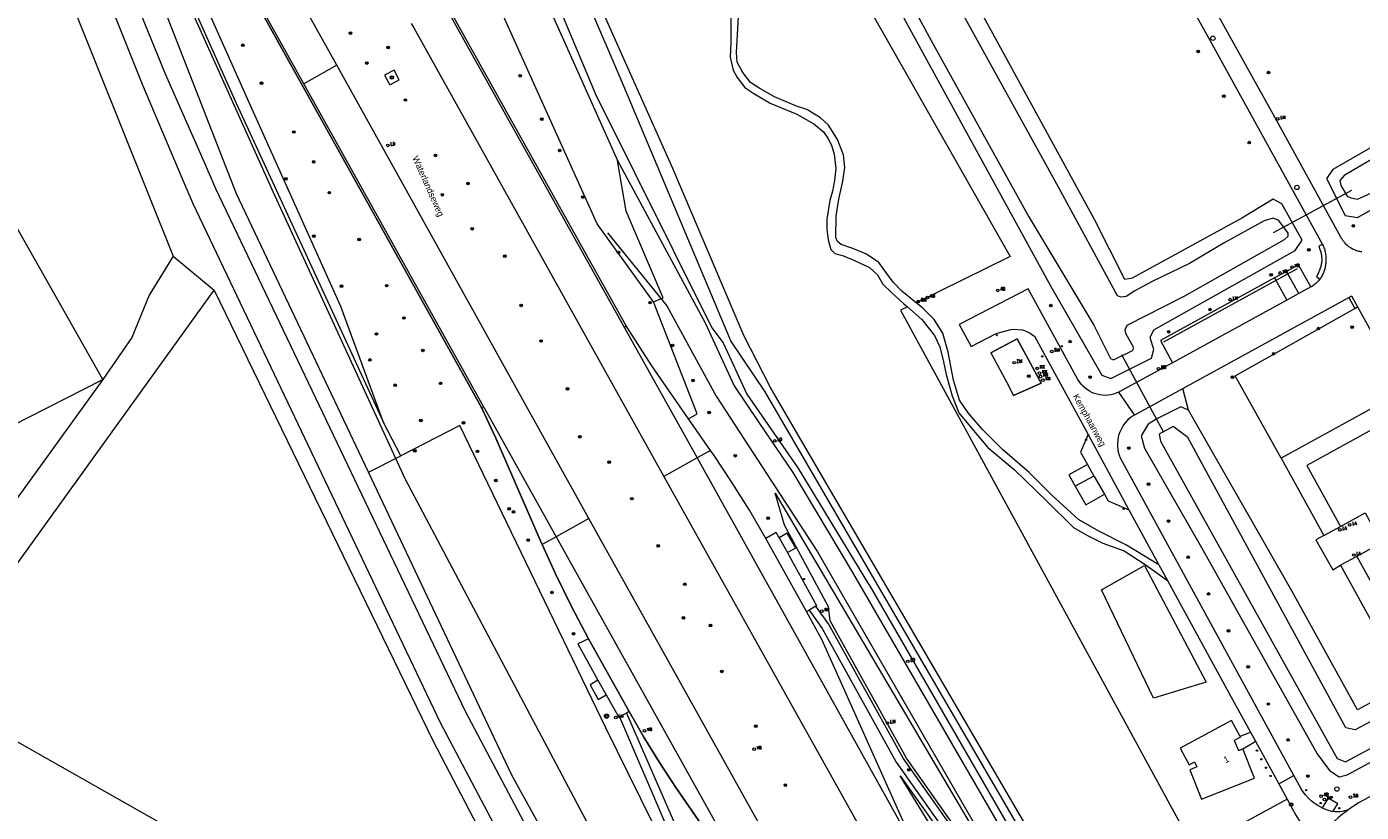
# Model space of a CAD drawing. Header units: metres. Extents: x 138165 to 154469, y 480134 to 494189.
# Tile 109 of 256: x 146507 to 146762, y 483781 to 483931. Entities that reach past the tile are written whole.
import ezdxf

# ---------------------------------------------------------------- set-up
doc = ezdxf.new("R2010")
doc.units = ezdxf.units.M
doc.header["$LTSCALE"] = 0.001
doc.header["$MEASUREMENT"] = 0
for name, color, linetype, lineweight in [('Level 5', 7, 'Continuous', 0), ('TOP-L-duiker', 7, 'Continuous', 0), ('TOP-L-faunaraster', 7, 'Continuous', 0), ('TOP-L-terrein schutting raster hek leuning', 7, 'Continuous', 0), ('TOP-L-topo objecten punt', 7, 'Continuous', 0), ('TOP-L-topo objecten vlak', 7, 'Continuous', 0), ('TOP-L-verharding vangrail', 7, 'Continuous', 0), ('TOP-T-topo huisnummering naamgeving', 7, 'Continuous', 0)]:
    doc.layers.add(name, color=color, linetype=linetype, lineweight=lineweight)
doc.styles.add('Style-INTL_ISO', font='INTL_ISO.shx')
doc.styles.add('Style-STANDARD', font='STANDARD.shx')

# ---------------------------------------------------------------- blocks, each defined once
blk = doc.blocks.new('24')
at = {"layer": 'TOP-L-topo objecten punt', "color": 7, "linetype": 'Continuous', "lineweight": 0}
for radius in [0.025, 0.0182, 0.0115, 0.005]:
    blk.add_circle((0, 0), radius, dxfattribs=at)
blk = doc.blocks.new('131')
at = {"layer": 'TOP-L-topo objecten punt', "color": 7, "linetype": 'Continuous', "lineweight": 0}
blk.add_circle((0, 0), 0.025, dxfattribs=at)
at = {"layer": 'TOP-L-topo objecten punt', "color": 7, "linetype": 'Continuous', "lineweight": 0, "style": 'Style-STANDARD'}
blk.add_text('SM', height=0.06, dxfattribs=at).set_placement((0.0483, 0))
blk = doc.blocks.new('40')
at = {"layer": 'TOP-L-topo objecten punt', "color": 7, "linetype": 'Continuous', "lineweight": 0}
blk.add_circle((0, 0), 0.025, dxfattribs=at)
at = {"layer": 'TOP-L-topo objecten punt', "color": 7, "linetype": 'Continuous', "lineweight": 0, "style": 'Style-STANDARD'}
blk.add_text('LA', height=0.06, dxfattribs=at).set_placement((0.048, 0))
blk = doc.blocks.new('*U13')
at = {"layer": 'Level 5', "color": 7, "linetype": 'Continuous', "lineweight": 0}
blk.add_circle((0, 0), 0.0415, dxfattribs=at)
blk = doc.blocks.new('150')
at = {"layer": 'Level 5', "color": 7, "linetype": 'Continuous', "lineweight": 0}
blk.add_blockref('*U13', (0, 0), dxfattribs=at)
blk = doc.blocks.new('121')
at = {"layer": 'TOP-L-topo objecten punt', "color": 7, "linetype": 'Continuous', "lineweight": 0}
blk.add_circle((0, 0), 0.025, dxfattribs=at)
at = {"layer": 'TOP-L-topo objecten punt', "color": 7, "linetype": 'Continuous', "lineweight": 0, "style": 'Style-STANDARD'}
blk.add_text('LD', height=0.06, dxfattribs=at).set_placement((0.0483, 0))
blk = doc.blocks.new('39')
at = {"layer": 'TOP-L-topo objecten punt', "color": 7, "linetype": 'Continuous', "lineweight": 0}
for p, q in [((0.0175, 0.0175), (-0.0175, 0.0175)), ((-0.0175, 0.0175), (-0.0175, -0.0175)), ((0.0175, 0.0175), (0.0175, -0.0175)), ((0.0175, -0.0175), (-0.0175, -0.0175))]:
    blk.add_line(p, q, dxfattribs=at)
blk.add_circle((0, 0), 0.0332, dxfattribs=at)
blk = doc.blocks.new('73')
at = {"layer": 'TOP-L-topo objecten punt', "color": 7, "linetype": 'Continuous', "lineweight": 0}
blk.add_circle((0, 0), 0.025, dxfattribs=at)
at = {"layer": 'TOP-L-topo objecten punt', "color": 7, "linetype": 'Continuous', "lineweight": 0, "style": 'Style-STANDARD'}
blk.add_text('WP', height=0.06, dxfattribs=at).set_placement((0.0483, 0))
blk = doc.blocks.new('10')
at = {"layer": 'TOP-L-topo objecten punt', "linetype": 'Continuous', "lineweight": 0}
blk.add_circle((0, 0), 0.0125, dxfattribs=at)
blk = doc.blocks.new('16')
at = {"layer": 'TOP-L-topo objecten punt', "color": 7, "linetype": 'Continuous', "lineweight": 0}
blk.add_circle((0, 0), 0.025, dxfattribs=at)
at = {"layer": 'TOP-L-topo objecten punt', "color": 7, "linetype": 'Continuous', "lineweight": 0, "style": 'Style-STANDARD'}
blk.add_text('LM', height=0.06, dxfattribs=at).set_placement((0.0483, 0))
blk = doc.blocks.new('168')
at = {"layer": 'TOP-L-topo objecten punt', "color": 7, "linetype": 'Continuous', "lineweight": 0}
blk.add_circle((0, 0), 0.025, dxfattribs=at)
at = {"layer": 'TOP-L-topo objecten punt', "color": 7, "linetype": 'Continuous', "lineweight": 0, "style": 'Style-STANDARD'}
blk.add_text('ZM', height=0.06, dxfattribs=at).set_placement((0.048, 0))
blk = doc.blocks.new('126')
at = {"layer": 'TOP-L-topo objecten punt', "color": 7, "linetype": 'Continuous', "lineweight": 0}
blk.add_circle((0, 0), 0.025, dxfattribs=at)
at = {"layer": 'TOP-L-topo objecten punt', "color": 7, "linetype": 'Continuous', "lineweight": 0, "style": 'Style-STANDARD'}
blk.add_text('RV', height=0.06, dxfattribs=at).set_placement((0.0483, 0))
blk = doc.blocks.new('119')
at = {"layer": 'TOP-L-topo objecten punt', "color": 7, "linetype": 'Continuous', "lineweight": 0}
blk.add_circle((0, 0), 0.025, dxfattribs=at)
at = {"layer": 'TOP-L-topo objecten punt', "color": 7, "linetype": 'Continuous', "lineweight": 0, "style": 'Style-STANDARD'}
blk.add_text('KK', height=0.06, dxfattribs=at).set_placement((0.0483, 0))
blk = doc.blocks.new('11')
at = {"layer": 'TOP-L-topo objecten punt', "color": 7, "linetype": 'Continuous', "lineweight": 0}
blk.add_circle((0, 0), 0.025, dxfattribs=at)
at = {"layer": 'TOP-L-topo objecten punt', "color": 7, "linetype": 'Continuous', "lineweight": 0, "style": 'Style-STANDARD'}
blk.add_text('AB', height=0.06, dxfattribs=at).set_placement((0.0483, 0))
blk = doc.blocks.new('14')
at = {"layer": 'TOP-L-topo objecten punt', "color": 7, "linetype": 'Continuous', "lineweight": 0}
blk.add_circle((0, 0), 0.025, dxfattribs=at)
at = {"layer": 'TOP-L-topo objecten punt', "color": 7, "linetype": 'Continuous', "lineweight": 0, "style": 'Style-STANDARD'}
blk.add_text('VB', height=0.06, dxfattribs=at).set_placement((0.0483, 0))
blk = doc.blocks.new('175')
at = {"layer": 'TOP-L-topo objecten punt', "color": 7, "linetype": 'Continuous', "lineweight": 0}
blk.add_circle((0, 0), 0.025, dxfattribs=at)
at = {"layer": 'TOP-L-topo objecten punt', "color": 7, "linetype": 'Continuous', "lineweight": 0, "style": 'Style-STANDARD'}
blk.add_text('SB', height=0.06, dxfattribs=at).set_placement((0.0483, 0))
blk = doc.blocks.new('27')
at = {"layer": 'TOP-L-topo objecten punt', "color": 7, "linetype": 'Continuous', "lineweight": 0}
for radius in [0.0415, 0.025]:
    blk.add_circle((0, 0), radius, dxfattribs=at)

msp = doc.modelspace()

# ---------------------------------------------------------------- linework, layer by layer
at = {"layer": 'TOP-L-duiker', "flags": 128}
for points in [[(146760.27, 483899.96), (146745.27, 483891.82)], [(146724.43, 483853.69), (146716.41, 483868.53)]]:
    msp.add_lwpolyline(points, dxfattribs=at)
at = {"layer": 'TOP-L-faunaraster', "flags": 128}
for points in [[(146407.87, 484360.79), (146427.95, 484273.99), (146429.22, 484268.44), (146441.35, 484217.3), (146445.36, 484201.52), (146451.03, 484177.83), (146451.66, 484173.85), (146453.68, 484171.53), (146454.24, 484169.21), (146453.6, 484166.43), (146459.81, 484139.62), (146462.91, 484126.22), (146470.91, 484099.28), (146481.37, 484068.32), (146489.87, 484045.42), (146508.92, 484000.73), (146515.71, 483985.16), (146516.67, 483983.12), (146517.28, 483981.62), (146518.06, 483979.83), (146521.88, 483971.51), (146554.12, 483899.73), (146579.39, 483844.89), (146642.33, 483726.03)], [(146618.09, 483891.85), (146629.46, 483877.91), (146638.86, 483860.59), (146658.21, 483830.83), (146697.54, 483762.68), (146704.43, 483756.19)]]:
    msp.add_lwpolyline(points, dxfattribs=at)
at = {"layer": 'TOP-L-terrein schutting raster hek leuning', "flags": 128}
for points in [[(146691.32, 483868.87), (146696.37, 483871.6), (146699.77, 483865.3), (146700.96, 483863.1), (146695.69, 483860.74), (146694.77, 483862.53)], [(146711.1, 483845.23), (146713.04, 483841.91)]]:
    msp.add_lwpolyline(points, dxfattribs=at)
at = {"layer": 'TOP-L-topo objecten vlak', "flags": 128}
for points in [[(146621.64, 483874.03), (146587.94, 483934.4), (146586.1, 483937.73), (146568.35, 483969.9), (146550.16, 484006.15), (146533.4, 484043.08), (146519.48, 484078.97), (146513.37, 484097.27), (146507.29, 484115.49), (146503.35, 484129.51), (146496.86, 484152.55), (146489.48, 484179.94), (146482.3, 484207.39), (146475.35, 484234.89), (146448.01, 484346.68), (146437.76, 484387.65)], [(146626.87, 483878.62), (146616.11, 483893.59), (146563.82, 484009.6), (146563.01, 484009.83), (146557.72, 484007.65), (146537.78, 484053.27), (146506.32, 484147.69), (146499.71, 484174.83)], [(146505.68, 484172.58), (146517.85, 484149.16), (146530.46, 484124.98), (146534.03, 484116.79), (146542.48, 484099.32), (146571.36, 484015.45), (146577.59, 484000), (146604.18, 483941.06), (146620.01, 483905.64)], [(146572.71, 484102.7), (146602.57, 484050.13), (146616.74, 484025.18), (146695.03, 483887.32), (146677.05, 483878.49)], [(146685.13, 484027.61), (146686.73, 484025.88), (146687.74, 484024.88), (146691.12, 484026.49), (146719.96, 484042.43), (146743.99, 484056.02), (146748.61, 484046.96), (146761.63, 484023.49), (146785.12, 483981.42), (146807.34, 483941.2), (146811.45, 483934.49), (146807.36, 483931.97), (146779.5, 483917.05), (146756.68, 483903.96), (146755.47, 483902.25), (146759.08, 483895.16), (146761.4, 483894.78), (146788.7, 483910.09), (146815.15, 483924), (146816.39, 483923.93), (146824.06, 483909.78), (146825.54, 483906.59)], [(146572.42, 483846.06), (146547.21, 483899.31), (146496.78, 484028.45), (146495.85, 484031.92)], [(146678.41, 484025.79), (146684.01, 484015.68), (146685, 484015.57), (146709.15, 483972), (146733.57, 483927.97), (146754.75, 483889.61)], [(146566.36, 483923.87), (146556.62, 483941.39), (146548.77, 483955.6), (146544.94, 483962.75), (146541.18, 483969.93), (146537.47, 483977.16), (146533.83, 483984.41), (146530.41, 483991.38), (146527.04, 483998.39), (146523.72, 484005.42), (146520.47, 484012.48), (146519.92, 484013.7)], [(146560.08, 483920.35), (146550.28, 483937.97), (146542.34, 483952.36), (146538.47, 483959.61), (146534.66, 483966.9), (146530.91, 483974.22), (146527.23, 483981.56), (146523.21, 483989.79), (146519.26, 483998.05), (146515.39, 484006.34), (146513.42, 484010.7)], [(146494.28, 483993.11), (146503.46, 483964.56), (146515.74, 483935.7), (146535.12, 483887.38)], [(146519.28, 483980.47), (146522.3, 483972.34), (146547.16, 483916.66), (146565.42, 483876.98), (146575.29, 483855.58)], [(146507.45, 483974.67), (146529.15, 483920.28), (146536.93, 483901.88), (146538.88, 483897.45), (146586.13, 483798.25), (146625.26, 483723.98), (146630, 483726.48), (146628.13, 483730.01), (146622.2, 483741.23), (146590.93, 483800.36), (146543.23, 483900.25), (146541.11, 483905.29), (146533.61, 483922.16), (146515.32, 483967.09)], [(146575.29, 483855.58), (146567.15, 483877.78), (146549.32, 483917.47), (146524.48, 483973.25)], [(146703.84, 483768.63), (146651.32, 483858.63), (146649.21, 483862.25), (146644.15, 483872.24), (146640.89, 483879.88), (146630.57, 483904.14), (146602.79, 483966.39)], [(146703.09, 483767.24), (146659.08, 483842.81), (146648.22, 483861.46), (146641.67, 483871.17), (146620.69, 483921.07), (146601.96, 483964.83)], [(146762.23, 483888.2), (146762.05, 483888.22), (146761.86, 483888.26), (146761.67, 483888.3), (146761.48, 483888.34), (146761.3, 483888.4), (146761.12, 483888.46), (146760.94, 483888.52), (146760.76, 483888.6), (146760.59, 483888.68), (146760.42, 483888.77), (146760.25, 483888.86), (146760.09, 483888.96), (146759.93, 483889.07), (146759.77, 483889.18), (146759.62, 483889.3), (146759.48, 483889.43), (146759.34, 483889.56), (146759.2, 483889.7), (146759.07, 483889.84), (146758.95, 483889.97), (146758.84, 483890.11), (146758.73, 483890.25), (146758.63, 483890.4), (146758.53, 483890.54), (146758.43, 483890.7), (146758.35, 483890.85), (146758.26, 483891.01), (146745.97, 483913.25), (146717.32, 483964.9)], [(146597.6, 483961.81), (146615.81, 483918.33), (146638, 483873.71), (146640.2, 483870.79), (146644.74, 483860.97), (146654.45, 483846.89), (146667.98, 483824.66), (146668.07, 483824.52), (146701.58, 483766.52)], [(146662.7, 483960.43), (146680.33, 483927.89), (146698.61, 483894.87), (146711.02, 483874.17), (146714.21, 483867.8), (146714.78, 483867.55), (146718.39, 483869.37), (146718.68, 483869.85), (146717.17, 483872.61), (146717, 483873.38), (146717.4, 483874.18), (146728.42, 483879.82), (146747.46, 483890.56), (146748.14, 483891.21), (146748.14, 483891.77), (146746.37, 483894.23), (146745.28, 483894.63), (146743.59, 483894.15), (146736.06, 483890), (146729.3, 483885.97), (146722.17, 483882.51), (146718.87, 483880.74), (146717.21, 483879.65), (146716.21, 483879.53), (146715.52, 483879.81), (146704.25, 483900.55), (146685.8, 483934)], [(146673.97, 483934.31), (146702.75, 483881.69), (146712.53, 483864.65), (146714.29, 483863.98), (146722.03, 483867.9), (146722.51, 483869.56), (146721.79, 483871.86), (146722.51, 483873.29), (146749.53, 483888.49), (146750.82, 483890.45), (146746.93, 483897.4), (146745.31, 483898.26), (146739.3, 483894.63), (146718.34, 483883.2), (146716.94, 483882.9), (146711.16, 483894.41), (146684.26, 483943.63)], [(146549.92, 483937.76), (146594.08, 483858.31)], [(146614.45, 483814.25), (146611.19, 483820.4), (146608.14, 483826.64), (146605.62, 483832.23), (146605.28, 483832.98), (146596.78, 483852.61), (146594.08, 483858.31), (146549.92, 483937.76)], [(146586.9, 483935.38), (146587.56, 483934.19), (146621.27, 483873.79)], [(146641.67, 483936.92), (146641.67, 483928.18), (146641.55, 483925.41), (146642.1, 483922.94), (146642.87, 483921.53), (146644.36, 483919.65), (146646.07, 483918.5), (146649.18, 483916.62), (146654.26, 483914.54), (146657.54, 483912.66), (146659.37, 483911.17), (146660.18, 483909.97), (146660.91, 483908.57), (146661.38, 483906.86), (146661.72, 483904.17), (146661.46, 483901.87), (146661.08, 483899.82), (146660.57, 483898.03), (146660.01, 483894.45), (146660.01, 483892.49), (146660.27, 483890.53), (146660.74, 483888.65), (146661.55, 483887.89), (146663.17, 483887.42), (146665.3, 483886.56), (146668.16, 483885.24), (146669.69, 483883.79), (146670.71, 483882.04), (146672.29, 483880.47), (146674.72, 483878.29), (146675.41, 483877.69)], [(146677.05, 483878.49), (146674.34, 483880.68), (146672.68, 483882.43), (146671.31, 483884.3), (146669.95, 483886.18), (146667.6, 483887.76), (146664.96, 483888.82), (146662.74, 483889.63), (146662.02, 483890.19), (146661.72, 483890.96), (146661.8, 483895.05), (146662.31, 483898.25), (146663.04, 483901.7), (146663.42, 483904.34), (146663.17, 483906.78), (146662.06, 483909.67), (146660.35, 483912.45), (146658.77, 483913.81), (146656.17, 483915.39), (146654.21, 483916.03), (146650.03, 483917.82), (146647.22, 483919.44), (146645.43, 483920.59), (146643.93, 483922.51), (146642.87, 483924.47), (146642.74, 483926.26), (146643.25, 483935.56)], [(146580.6, 483931.85), (146581.06, 483931.01), (146628.88, 483845.27)], [(146521.67, 483863.82), (146485.24, 483928.07), (146441.83, 483904.41)], [(146566.36, 483923.87), (146560.08, 483920.35)], [(146614.54, 483837.23), (146600.3, 483862.77), (146566.36, 483923.87)], [(146575.5, 483921.97), (146576.47, 483920.14), (146578.27, 483921.09), (146577.3, 483922.91), (146575.5, 483921.97)], [(146594.45, 483858.51), (146560.08, 483920.35)], [(146766.37, 483907.21), (146758.89, 483902.79), (146758.04, 483901.86), (146758.21, 483900.86), (146759.45, 483898.87), (146760.14, 483898.56), (146761.42, 483898.28), (146767.36, 483900.93)], [(146626.87, 483878.62), (146628.71, 483879.41), (146621.63, 483895.96), (146620.01, 483905.64)], [(146620.01, 483905.64), (146636.73, 483874.66), (146642.27, 483862.6), (146647.02, 483855.59), (146653.49, 483846.01), (146664.91, 483826.91), (146678.53, 483803.4), (146700.41, 483765.67)], [(146754.75, 483889.61), (146754.01, 483889.3), (146754.23, 483888.68), (146754.29, 483888.5), (146754.35, 483888.32), (146754.4, 483888.13), (146754.45, 483887.95), (146754.49, 483887.76), (146754.52, 483887.57), (146754.55, 483887.38), (146754.56, 483887.18), (146754.57, 483886.99), (146754.58, 483886.8), (146754.58, 483886.6), (146754.57, 483886.41), (146754.55, 483886.22), (146754.52, 483886.03), (146754.49, 483885.84), (146754.45, 483885.65), (146754.41, 483885.46), (146754.36, 483885.27), (146754.3, 483885.09), (146754.23, 483884.91), (146754.17, 483884.72), (146754.1, 483884.54), (146754.03, 483884.36), (146753.95, 483884.18), (146753.86, 483884.01), (146753.77, 483883.83), (146753.68, 483883.66), (146753.58, 483883.49), (146754.21, 483883)], [(146754.75, 483889.61), (146754.86, 483889.41), (146754.94, 483889.2), (146755.01, 483888.99), (146755.08, 483888.78), (146755.14, 483888.56), (146755.19, 483888.35), (146755.24, 483888.13), (146755.28, 483887.91), (146755.31, 483887.69), (146755.34, 483887.47), (146755.36, 483887.25), (146755.37, 483887.03), (146755.38, 483886.81), (146755.38, 483886.59), (146755.37, 483886.38), (146755.37, 483886.18), (146755.35, 483885.98), (146755.33, 483885.78), (146755.3, 483885.58), (146755.26, 483885.38), (146755.22, 483885.18), (146755.17, 483884.99), (146755.12, 483884.79), (146755.05, 483884.6), (146754.98, 483884.41), (146754.91, 483884.22), (146754.83, 483884.04), (146754.74, 483883.86), (146754.65, 483883.68), (146754.55, 483883.5), (146754.44, 483883.33), (146754.33, 483883.16), (146754.21, 483883)], [(146535.12, 483887.38), (146530.52, 483879.91), (146527.19, 483871.82), (146521.67, 483863.82)], [(146535.12, 483887.38), (146542.95, 483880.9)], [(146747.83, 483884.47), (146745.55, 483883.22)], [(146752.48, 483881.49), (146750.11, 483885.72), (146747.83, 483884.47)], [(146750.2, 483880.24), (146747.83, 483884.47)], [(146745.55, 483883.22), (146723.74, 483871.27), (146726.06, 483866.98)], [(146745.55, 483883.22), (146747.92, 483878.98)], [(146752.48, 483881.49), (146750.2, 483880.24)], [(146754.21, 483883), (146754.09, 483882.84), (146753.97, 483882.69), (146753.84, 483882.54), (146753.7, 483882.4), (146753.56, 483882.26), (146753.42, 483882.13), (146753.27, 483882), (146753.11, 483881.88), (146752.95, 483881.76), (146752.79, 483881.65), (146752.62, 483881.54), (146752.48, 483881.49)], [(146487.82, 483804.38), (146542.95, 483880.9)], [(146542.95, 483880.9), (146584.75, 483794.69), (146618.27, 483730.45)], [(146715.77, 483861.36), (146715.76, 483861.37), (146715.27, 483861.16), (146714.77, 483860.99), (146714.26, 483860.87), (146713.74, 483860.8), (146713.21, 483860.77), (146712.68, 483860.79), (146712.16, 483860.85), (146711.65, 483860.97), (146711.14, 483861.12), (146710.65, 483861.33), (146710.19, 483861.57), (146709.74, 483861.86), (146709.33, 483862.18), (146708.94, 483862.54), (146708.91, 483862.57), (146708.59, 483862.93), (146708.27, 483863.36), (146708, 483863.81), (146698.49, 483881.16), (146698.47, 483881.15), (146685.28, 483874.31), (146687.6, 483870.13), (146692.37, 483872.62), (146695.17, 483873.35), (146695.61, 483873.4), (146696.5, 483873.39), (146697.38, 483873.29), (146697.76, 483873.17), (146698.34, 483872.93), (146698.89, 483872.63), (146699.4, 483872.28), (146699.66, 483872.06), (146709.93, 483853.26)], [(146747.92, 483878.98), (146726.06, 483866.98)], [(146728.01, 483862.06), (146759.74, 483879.49)], [(146750.2, 483880.24), (146747.92, 483878.98)], [(146759.74, 483879.49), (146760.27, 483879.77), (146761.42, 483877.67)], [(146759.74, 483879.49), (146760.89, 483877.39)], [(146633.59, 483856.29), (146635.26, 483857.21), (146626.87, 483878.62)], [(146675.41, 483877.69), (146674.08, 483877.03), (146727.46, 483779.04)], [(146675.41, 483877.69), (146678.18, 483875.26), (146680.57, 483872.19), (146681.59, 483870.06), (146682.31, 483867.16), (146682.78, 483864.77), (146683.93, 483860.68), (146685.26, 483857.4), (146687.69, 483854.41), (146690.76, 483850.83), (146695.79, 483846.57), (146702.01, 483840.59), (146707.13, 483835.52), (146709.69, 483834.07), (146712.76, 483832.53), (146716.81, 483831.04), (146720.86, 483828.44), (146725.12, 483825.36)], [(146723.48, 483828.38), (146717.28, 483832.15), (146711.99, 483834.79), (146708.11, 483837.01), (146702.99, 483841.7), (146698.64, 483846.01), (146693.57, 483850.45), (146689.77, 483854.24), (146687, 483857.4), (146685.38, 483859.87), (146684.23, 483863.66), (146683.17, 483869.04), (146682.18, 483872.66), (146680.52, 483875.26), (146678.3, 483877.48), (146677.05, 483878.49)], [(146746.83, 483848.79), (146738.03, 483864.52), (146760.89, 483877.39)], [(146760.89, 483877.39), (146761.42, 483877.67)], [(146761.42, 483877.67), (146779.13, 483845.78)], [(146621.27, 483873.79), (146621.64, 483874.03)], [(146621.27, 483873.79), (146635.2, 483848.81)], [(146633.59, 483856.29), (146626.56, 483866.42), (146621.64, 483874.03)], [(146700.96, 483863.1), (146699.77, 483865.3), (146696.37, 483871.6), (146691.32, 483868.87), (146694.77, 483862.53), (146695.69, 483860.74), (146700.96, 483863.1)], [(146726.06, 483866.98), (146716.02, 483861.5), (146715.86, 483861.41), (146715.77, 483861.36)], [(146475.77, 483840.45), (146521.67, 483863.82)], [(146521.67, 483863.82), (146495.62, 483827.78), (146475.77, 483840.45)], [(146715.77, 483861.36), (146718.74, 483857.03), (146718.58, 483856.92)], [(146718.58, 483856.92), (146718.67, 483856.97), (146718.86, 483857.07), (146728.01, 483862.06)], [(146729.12, 483857.93), (146728.01, 483862.06)], [(146594.08, 483858.31), (146594.45, 483858.51)], [(146594.08, 483858.31), (146596.78, 483852.61), (146605.28, 483832.98), (146605.62, 483832.23)], [(146594.45, 483858.51), (146608.27, 483833.72)], [(146729.12, 483857.93), (146727.67, 483858.59), (146723.21, 483856.36), (146721.39, 483855.25), (146720.07, 483853.02), (146720.71, 483850.69), (146731.59, 483831.68), (146753.69, 483792.21), (146756.06, 483789.04), (146757.9, 483787.86), (146759.44, 483788.21), (146776.25, 483797.27), (146794.97, 483806.98), (146795.88, 483808.65), (146791.58, 483815.69), (146790.31, 483815.78)], [(146775.14, 483843.53), (146766.31, 483859.45), (146746.83, 483848.79)], [(146637.78, 483850.26), (146633.59, 483856.29)], [(146749.22, 483788.11), (146716.14, 483848.74), (146715.93, 483849.3), (146715.93, 483849.31), (146715.77, 483849.86), (146715.66, 483850.45), (146715.6, 483851.03), (146715.6, 483851.63), (146715.65, 483852.22), (146715.75, 483852.8), (146715.9, 483853.37), (146716.07, 483853.83), (146716.1, 483853.92), (146716.35, 483854.46), (146716.65, 483854.97), (146716.99, 483855.45), (146717.37, 483855.91), (146717.79, 483856.32), (146718.25, 483856.7), (146718.58, 483856.92)], [(146790.31, 483815.78), (146772.24, 483806.52), (146761.43, 483800.68), (146748.9, 483823.25), (146729.12, 483857.93)], [(146578.58, 483849.22), (146575.29, 483855.58)], [(146635.07, 483723.66), (146648.94, 483734.02), (146617.8, 483797.2), (146589.88, 483855.02), (146578.58, 483849.22)], [(146709.93, 483853.26), (146708.5, 483849.88), (146709.8, 483847.55)], [(146709.93, 483853.26), (146717.73, 483838.88)], [(146729.02, 483852.73), (146726.17, 483854.81), (146723.51, 483853.38), (146723.78, 483852.04), (146757.52, 483791.36), (146759.14, 483790.72), (146792.79, 483808.73), (146790.54, 483812.57), (146760.99, 483796.81), (146759.18, 483797.23), (146729.02, 483852.73)], [(146772, 483841.81), (146764.93, 483854.62), (146751.72, 483847.33), (146758.14, 483835.68)], [(146572.42, 483846.06), (146578.58, 483849.22)], [(146635.2, 483848.81), (146628.88, 483845.27)], [(146637.78, 483850.26), (146635.2, 483848.81)], [(146635.2, 483848.81), (146675.06, 483777.28)], [(146648.35, 483833.41), (146645.22, 483838.79), (146641.93, 483844.07), (146638.48, 483849.25), (146637.78, 483850.26)], [(146746.83, 483848.79), (146754.96, 483833.97)], [(146635.07, 483723.66), (146634.63, 483724.94), (146634.13, 483725.91), (146599.82, 483788.15), (146572.42, 483846.06)], [(146709.8, 483847.55), (146706.25, 483845.58), (146707.49, 483843.38)], [(146709.8, 483847.55), (146711.02, 483845.34), (146707.49, 483843.38)], [(146628.88, 483845.27), (146676.03, 483760.75), (146683.23, 483746.86), (146683.42, 483745.9), (146683.23, 483745.78)], [(146707.49, 483843.38), (146709.48, 483839.83), (146713.08, 483841.87), (146713.78, 483840.6), (146717.73, 483838.88)], [(146650.13, 483842.04), (146694.07, 483767.53), (146698.88, 483757.82), (146675.23, 483791.43), (146660.63, 483817.67), (146660.34, 483820.32), (146651.94, 483835.94), (146650.13, 483842.04)], [(146717.73, 483838.88), (146723.48, 483828.38)], [(146758.14, 483835.68), (146762.87, 483838.29), (146766.02, 483832.59), (146761.29, 483829.98)], [(146761.29, 483829.98), (146767.69, 483818.36), (146780.9, 483825.65), (146773.81, 483838.5)], [(146614.54, 483837.23), (146608.27, 483833.72)], [(146670.66, 483739.45), (146670.57, 483739.4), (146666.42, 483744.14), (146614.54, 483837.23)], [(146754.96, 483833.97), (146758.14, 483835.68)], [(146608.27, 483833.72), (146605.62, 483832.23)], [(146608.27, 483833.72), (146649.23, 483760.25)], [(146650.87, 483833.52), (146650.31, 483834.53), (146648.35, 483833.41)], [(146656.14, 483819.45), (146648.35, 483833.41)], [(146652.46, 483830.71), (146654.07, 483831.61), (146652.43, 483834.43), (146650.87, 483833.52)], [(146650.87, 483833.52), (146652.46, 483830.71)], [(146754.96, 483833.97), (146753.45, 483833.13), (146756.69, 483827.42), (146758.17, 483828.28)], [(146605.62, 483832.23), (146608.14, 483826.64), (146611.19, 483820.4), (146614.45, 483814.25), (146622.22, 483800.32), (146625.03, 483795.4), (146628, 483790.57), (146631.12, 483785.83), (146648.9, 483760.08)], [(146657.93, 483820.45), (146658.08, 483820.53), (146652.46, 483830.71)], [(146722.43, 483802.88), (146712.52, 483823.58), (146720.73, 483828.23), (146732.5, 483805.96), (146722.43, 483802.88)], [(146723.48, 483828.38), (146725.12, 483825.36)], [(146761.29, 483829.98), (146758.17, 483828.28)], [(146758.17, 483828.28), (146766.29, 483813.5), (146785.82, 483824.27)], [(146725.12, 483825.36), (146737.2, 483803.21), (146740.95, 483796.37)], [(146657.93, 483820.45), (146656.64, 483819.69)], [(146727.17, 483763.13), (146726.71, 483763.83), (146725.04, 483766.96), (146707.05, 483756.95), (146703.28, 483755.68), (146702.66, 483757.53), (146699.26, 483756.51), (146674.58, 483791.42), (146660.35, 483817.07), (146657.93, 483820.45)], [(146656.14, 483819.45), (146656.64, 483819.69)], [(146675.42, 483777.49), (146659.04, 483814.09), (146656.14, 483819.45)], [(146656.64, 483819.69), (146659.11, 483816.19), (146673.27, 483790.66), (146699.91, 483752.91), (146707.8, 483755.58), (146724.42, 483764.89), (146725.23, 483763.43)], [(146614.45, 483814.25), (146612.41, 483813.27), (146616.27, 483806.35)], [(146622.22, 483800.32), (146614.45, 483814.25)], [(146616.27, 483806.35), (146614.75, 483805.44), (146616.34, 483802.64), (146617.85, 483803.52)], [(146616.27, 483806.35), (146617.85, 483803.52)], [(146618.27, 483730.45), (146487.82, 483804.38)], [(146617.85, 483803.52), (146620.27, 483799.22), (146620.4, 483799.3)], [(146798.84, 483803.25), (146769.78, 483787.21), (146768.5, 483786.51), (146762.53, 483783.39), (146761.63, 483782.86), (146760.75, 483782.31), (146760.4, 483782.07), (146759.88, 483781.72), (146759.74, 483781.59)], [(146621.7, 483800.02), (146620.4, 483799.3)], [(146622.22, 483800.32), (146621.7, 483800.02)], [(146621.7, 483800.02), (146631.52, 483777.54), (146652.97, 483736.81), (146654.9, 483737.82), (146656.67, 483734.41), (146654.86, 483733.43), (146656.53, 483730.56)], [(146664.27, 483729.82), (146663.79, 483730.69), (146662.19, 483733.63), (146661.71, 483734.53), (146660.08, 483736.06), (146659.04, 483737.78), (146659.88, 483738.27), (146660.74, 483738.78), (146648.9, 483760.08), (146631.12, 483785.83), (146628, 483790.57), (146625.03, 483795.4), (146622.22, 483800.32)], [(146620.4, 483799.3), (146629.84, 483777.33), (146652.38, 483734.44)], [(146738.99, 483795.52), (146737.33, 483798.59), (146727.53, 483793.34), (146729.26, 483790.15), (146730.29, 483790.71), (146730.72, 483789.75), (146729.39, 483789.19), (146731.58, 483783.58), (146741.72, 483787.57), (146739.5, 483793.18)], [(146738.99, 483795.52), (146739.03, 483795.45), (146737.85, 483794.81), (146738.7, 483792.88), (146739.5, 483793.18)], [(146740.95, 483796.37), (146740.68, 483796.26), (146738.99, 483795.52)], [(146739.5, 483793.18), (146739.53, 483793.21), (146741.64, 483794.47), (146741.9, 483794.63)], [(146740.95, 483796.37), (146741.9, 483794.63)], [(146741.9, 483794.63), (146746.36, 483786.48)], [(146695.28, 483753.31), (146673.99, 483788.04), (146697.6, 483754.87)], [(146746.36, 483786.48), (146749.22, 483788.11)], [(146754.63, 483781.93), (146753.82, 483782.35), (146753.16, 483782.78), (146752.54, 483783.27), (146752.5, 483783.31), (146751.97, 483783.81), (146751.45, 483784.4), (146751.22, 483784.7), (146750.98, 483785.03), (146750.57, 483785.7), (146749.22, 483788.11)], [(146746.36, 483786.48), (146747.97, 483783.54)], [(146730.25, 483773.92), (146747.57, 483783.4), (146747.97, 483783.54)], [(146747.97, 483783.54), (146749.64, 483780.5), (146750.15, 483779.67), (146750.73, 483778.89), (146751.39, 483778.16), (146752.1, 483777.5), (146752.54, 483777.11), (146752.94, 483776.67), (146753.3, 483776.2), (146753.61, 483775.69), (146754.58, 483773.59)], [(146756.7, 483781.24), (146757.64, 483782.71), (146755.83, 483783.78), (146754.63, 483781.93)], [(146754.63, 483781.93), (146755.12, 483781.7), (146755.64, 483781.51), (146756.16, 483781.35), (146756.7, 483781.24)], [(146759.74, 483781.59), (146758.26, 483780.45), (146757.69, 483779.99), (146757.16, 483779.49), (146756.68, 483778.95), (146756.24, 483778.36), (146755.86, 483777.74), (146755.53, 483777.1), (146755.25, 483776.42), (146755.03, 483775.73), (146754.87, 483775.02), (146754.77, 483774.3), (146754.58, 483773.59)], [(146759.74, 483781.59), (146759.33, 483781.43), (146758.9, 483781.31), (146758.46, 483781.22), (146758.02, 483781.17), (146757.58, 483781.16), (146757.27, 483781.18), (146757.14, 483781.18), (146756.7, 483781.24)]]:
    msp.add_lwpolyline(points, dxfattribs=at)
at = {"layer": 'TOP-L-verharding vangrail', "flags": 128}
msp.add_lwpolyline([(146724.38, 483871.01), (146749.96, 483885.01)], dxfattribs=at)

# ---------------------------------------------------------------- block references
at = {"layer": 'TOP-L-topo objecten punt', "xscale": 10, "yscale": 10, "zscale": 10}
for name, p in [('24', (146568.96, 483930.01)), ('24', (146548.41, 483927.7)), ('24', (146576.16, 483927.27)), ('150', (146733.78, 483929.04)), ('24', (146730.95, 483926.53)), ('24', (146572.09, 483924.3)), ('24', (146601.41, 483921.88)), ('24', (146744.41, 483922.47)), ('24', (146551.99, 483920.45)), ('39', (146576.89, 483921.54)), ('24', (146579.47, 483917.24)), ('24', (146735.86, 483917.98)), ('24', (146605.52, 483913.58)), ('16', (146746.17, 483913.62)), ('24', (146558.17, 483911.12)), ('24', (146740.73, 483909.09)), ('121', (146576.14, 483908.56)), ('24', (146585.23, 483906.65)), ('24', (146608.95, 483907.59)), ('24', (146561.94, 483905.41)), ('24', (146556.64, 483902.15)), ('24', (146564.94, 483899.52)), ('24', (146586.53, 483899.13)), ('24', (146591.44, 483901.29)), ('150', (146749.83, 483900.51)), ('24', (146613.38, 483898.68)), ('24', (146561.96, 483891.21)), ('24', (146592.24, 483892.63)), ('24', (146760.62, 483893.18)), ('24', (146570.64, 483890.57)), ('24', (146598.47, 483887.39)), ('24', (146620.2, 483888.1)), ('24', (146752.12, 483888.59)), ('24', (146744.9, 483883.8)), ('14', (146746.62, 483884.17)), ('14', (146748.91, 483885.31)), ('24', (146567.28, 483881.65)), ('24', (146575.89, 483881.74)), ('11', (146692.66, 483880.84)), ('24', (146626.22, 483878.49)), ('131', (146677.49, 483878.72)), ('11', (146679.25, 483879.49)), ('16', (146737.09, 483879.07)), ('24', (146601.6, 483877.97)), ('24', (146702.8, 483877.93)), ('24', (146733.23, 483877.16)), ('24', (146579.2, 483875.56)), ('24', (146753.93, 483873.53)), ('24', (146760.37, 483873.8)), ('24', (146573.93, 483872.5)), ('24', (146605.4, 483871.16)), ('10', (146692.49, 483872.28)), ('24', (146706.48, 483871.04)), ('24', (146725.33, 483872.94)), ('24', (146582.8, 483869.37)), ('24', (146630.51, 483870.32)), ('131', (146702.98, 483869.16)), ('10', (146704.91, 483870.2)), ('24', (146745.39, 483868.73)), ('24', (146572.7, 483867.54)), ('168', (146695.78, 483867.02)), ('119', (146700.2, 483865.93)), ('10', (146701.18, 483868.21)), ('16', (146723.38, 483865.87)), ('11', (146723.38, 483865.87)), ('24', (146634.43, 483863.61)), ('24', (146698.62, 483864.44)), ('119', (146700.66, 483865)), ('119', (146700.86, 483864.37)), ('119', (146701.28, 483863.66)), ('24', (146710.34, 483864.27)), ('24', (146737.52, 483864.24)), ('24', (146577.51, 483862.7)), ('24', (146586.2, 483863.07)), ('24', (146610.43, 483862.03)), ('24', (146582.43, 483855.98)), ('24', (146590.58, 483855.52)), ('24', (146637.5, 483857.51)), ('24', (146612.82, 483852.86)), ('121', (146650.07, 483852.05)), ('10', (146709.55, 483852.25)), ('24', (146717.7, 483850.7)), ('24', (146581.26, 483850.15)), ('24', (146593.24, 483850.07)), ('24', (146618.42, 483848)), ('24', (146642.51, 483849.23)), ('24', (146596.73, 483844.49)), ('24', (146721.48, 483843.78)), ('24', (146622.73, 483841.02)), ('24', (146599.28, 483839.08)), ('24', (146600.12, 483838.48)), ('10', (146716.74, 483839.09)), ('24', (146648.77, 483837.29)), ('24', (146725.29, 483836.74)), ('40', (146758.04, 483835.07)), ('40', (146759.92, 483836.01)), ('24', (146602.93, 483833.11)), ('24', (146627.8, 483832.02)), ('40', (146760.71, 483830.25)), ('24', (146729.07, 483829.81)), ('10', (146655.62, 483825.65)), ('24', (146607.49, 483823.08)), ('24', (146632.87, 483824.65)), ('24', (146732.96, 483822.8)), ('126', (146659.04, 483819.51)), ('24', (146632.59, 483818.23)), ('24', (146611.61, 483815.2)), ('24', (146637.77, 483816.76)), ('24', (146736.75, 483815.75)), ('121', (146675.47, 483809.92)), ('24', (146639.94, 483808)), ('24', (146740.52, 483808.86)), ('27', (146617.92, 483799.46)), ('16', (146619.69, 483799.17)), ('24', (146744.37, 483801.76)), ('14', (146625.18, 483796.62)), ('24', (146646.42, 483797.51)), ('16', (146671.62, 483798.13)), ('24', (146748.14, 483794.89)), ('14', (146646.11, 483793.12)), ('10', (146742.19, 483792.86)), ('24', (146675.67, 483789.2)), ('10', (146743.04, 483791.2)), ('10', (146743.94, 483789.58)), ('10', (146744.81, 483788)), ('24', (146751.92, 483787.99)), ('24', (146652.08, 483786.25)), ('10', (146751.61, 483785.32)), ('11', (146754.45, 483784.15)), ('150', (146757.48, 483785.5)), ('175', (146760.09, 483783.94)), ('39', (146748.73, 483782.56)), ('10', (146754.39, 483782.82)), ('73', (146755.11, 483783.5)), ('10', (146757.95, 483781.84))]:
    msp.add_blockref(name, p, dxfattribs=at)

# ---------------------------------------------------------------- texts
at = {"layer": 'TOP-T-topo huisnummering naamgeving', "style": 'Style-INTL_ISO'}
for s, rotation, p in [('Waterlandseweg', 294, (146580.75, 483906.19)), ('Kemphaanweg', 299.1, (146706.95, 483860.6)), ('1', 26.8, (146736.21, 483790.41))]:
    msp.add_text(s, height=1.25, rotation=rotation, dxfattribs=at).set_placement(p)

doc.saveas('drawing.dxf')
